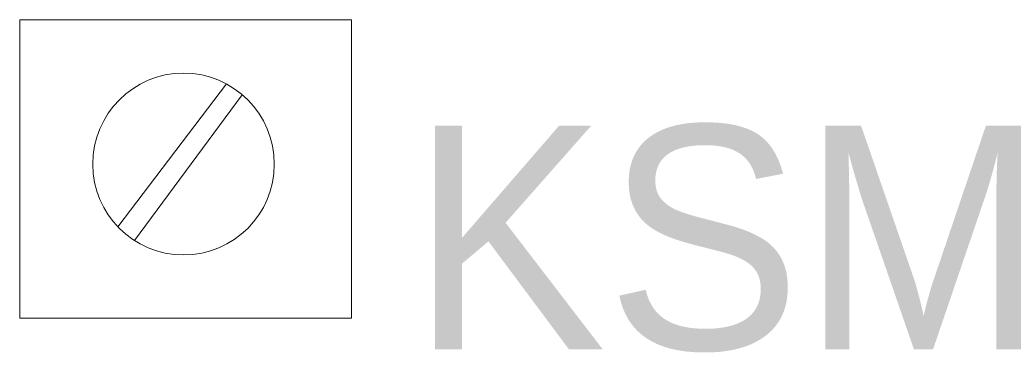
# Model space of a CAD drawing. Header units: centimetres. Extents: x -156440 to 298236, y -263599 to 81430.
# Tile 11 of 170: x 294797 to 295612, y -255381 to -255105. Entities that reach past the tile are written whole.
import ezdxf

# ---------------------------------------------------------------- set-up
doc = ezdxf.new("R2010")
doc.units = ezdxf.units.CM
doc.header["$LTSCALE"] = 50
doc.layers.add('AU Aparaty automatyki', color=160, linetype='Continuous', lineweight=5)
doc.styles.add('Arial', font='ARIAL.TTF')

msp = doc.modelspace()

# ---------------------------------------------------------------- linework, layer by layer
at = {"layer": 'AU Aparaty automatyki'}
for p, q in [((294878.28, -255276.444), (294968.165, -255158.467)), ((294892.015, -255287.813), (294981.296, -255167.405))]:
    msp.add_line(p, q, dxfattribs=at)
msp.add_lwpolyline([(294797.127, -255105.431), (295071.723, -255105.431), (295071.723, -255352.063), (294797.127, -255352.063)], close=True, dxfattribs=at)
msp.add_circle((294932.702, -255224.677), 75.11, dxfattribs=at)

# ---------------------------------------------------------------- texts
at = {"layer": 'AU Aparaty automatyki', "insert": (295119.48, -255192.933, -2784), "char_height": 184.8, "width": 4240.84664, "attachment_point": 1, "style": 'Arial'}
msp.add_mtext('KSM', dxfattribs=at)

doc.saveas('drawing.dxf')
